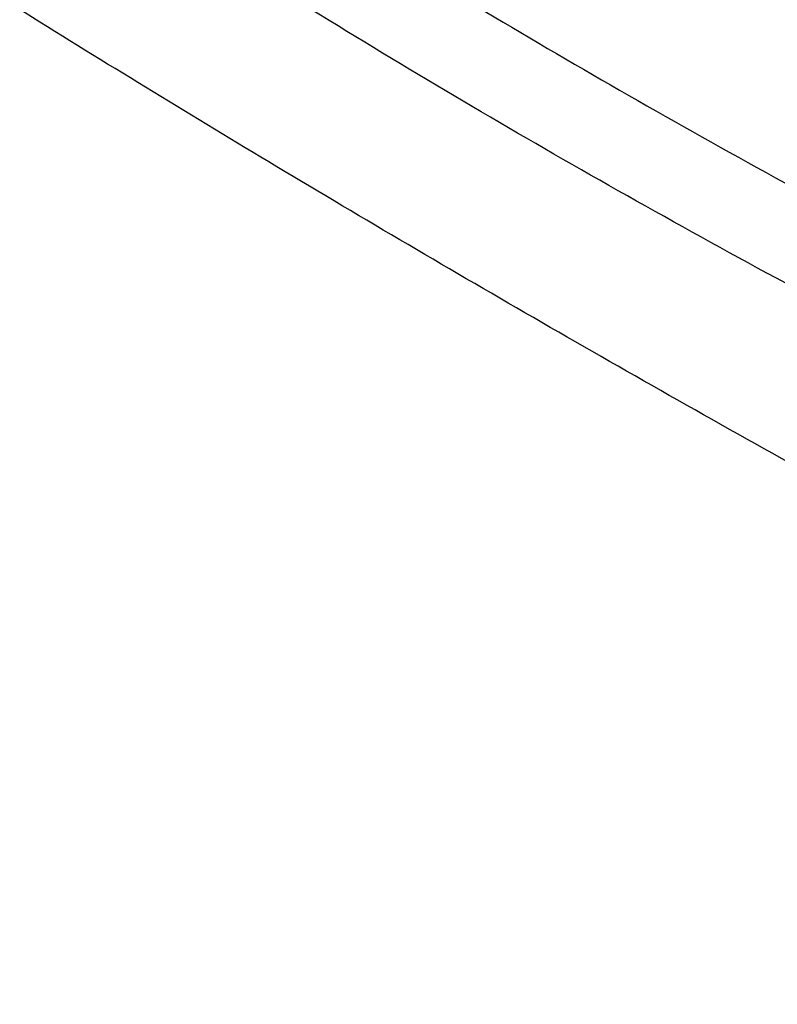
# Model space of a CAD drawing. Header units: millimetres. Extents: x -0.66 to 0.91, y -0.4 to 0.64.
# Tile 218 of 241: x 0.6239 to 0.6514, y 0.4049 to 0.4406. Entities that reach past the tile are written whole.
import ezdxf

# ---------------------------------------------------------------- set-up
doc = ezdxf.new("R2010")
doc.units = ezdxf.units.MM
doc.layers.add('FORMAT', color=7, linetype='Continuous')

msp = doc.modelspace()

# ---------------------------------------------------------------- linework, layer by layer
at = {"layer": 'FORMAT', "color": 7, "linetype": 'Continuous', "lineweight": 25}
for points, knots in [([(0.583244, 0.486388), (0.585621, 0.483907), (0.59038, 0.478941), (0.598198, 0.471708), (0.606513, 0.464637), (0.615339, 0.457778), (0.624638, 0.451145), (0.634394, 0.444746), (0.644625, 0.438572), (0.654838, 0.432904), (0.664938, 0.427719), (0.674949, 0.422941), (0.685368, 0.41833), (0.696021, 0.413968), (0.706771, 0.409904), (0.717384, 0.406175), (0.724575, 0.403891), (0.728074, 0.402779)], [0, 0, 0, 0, 0.070913, 0.141948, 0.213167, 0.284634, 0.355608, 0.426582, 0.497801, 0.569268, 0.631105, 0.692942, 0.756792, 0.820641, 0.881489, 0.942337, 1, 1, 1, 1]), ([(0.722747, 0.401181), (0.718443, 0.402602), (0.709827, 0.405448), (0.697277, 0.410109), (0.685015, 0.415056), (0.673133, 0.420295), (0.661656, 0.4258), (0.65059, 0.431568), (0.639918, 0.437612), (0.629697, 0.443902), (0.619955, 0.450417), (0.610695, 0.457152), (0.601901, 0.464121), (0.594375, 0.470647), (0.587957, 0.47664), (0.5844, 0.480262), (0.582621, 0.482074)], [0, 0, 0, 0, 0.0740145, 0.1481561, 0.2226839, 0.2973414, 0.3713557, 0.4454971, 0.5200246, 0.594682, 0.6686963, 0.7428377, 0.8173652, 0.8920226, 0.9459867, 1, 1, 1, 1]), ([(0.715316, 0.392525), (0.711664, 0.394212), (0.702512, 0.398441), (0.688305, 0.405327), (0.674355, 0.412396), (0.662344, 0.418743), (0.652099, 0.424349), (0.642172, 0.429981), (0.632722, 0.435547), (0.623763, 0.44103), (0.614855, 0.446698), (0.605962, 0.45262), (0.596009, 0.459563), (0.589666, 0.464387), (0.58599, 0.467183)], [0, 0, 0, 0, 0.069676, 0.174591, 0.279504, 0.35355, 0.427723, 0.502282, 0.576972, 0.64851, 0.720163, 0.802872, 0.885755, 1, 1, 1, 1])]:
    msp.add_open_spline(points, degree=3, knots=knots, dxfattribs=at)

doc.saveas('drawing.dxf')
